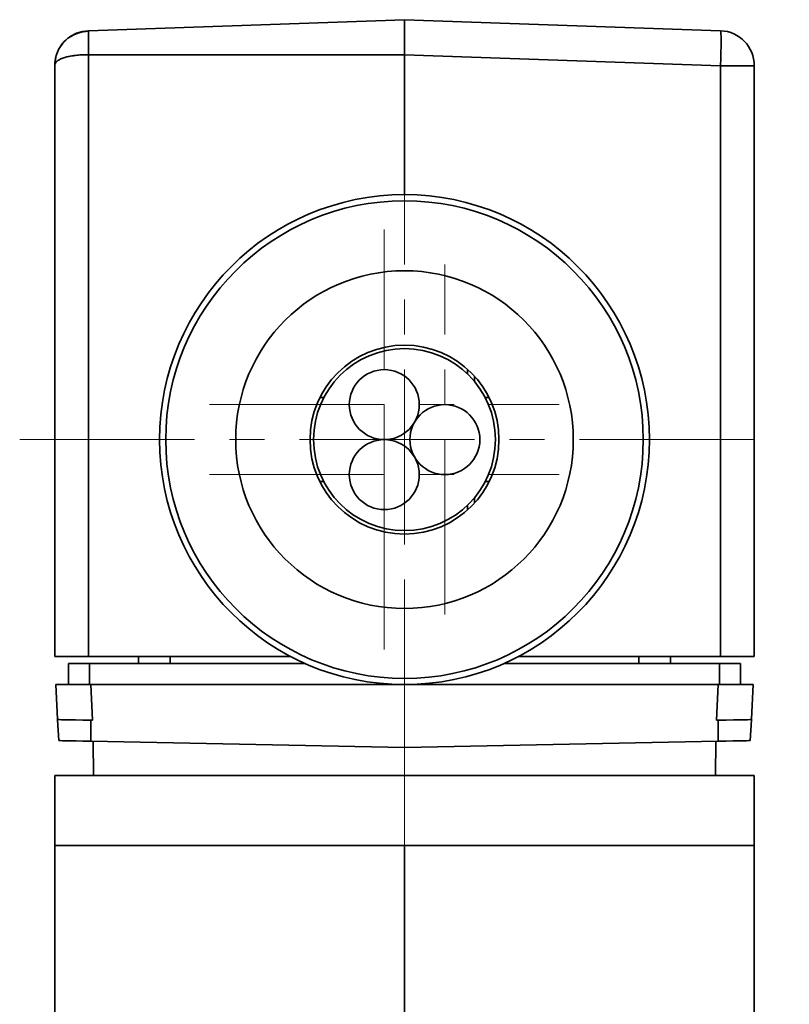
# Model space of a CAD drawing. Header units: millimetres. Extents: x 0 to 151, y 0 to 107.
# Tile 5 of 6: x 118 to 129, y 41 to 55. Entities that reach past the tile are written whole.
import ezdxf

# ---------------------------------------------------------------- set-up
doc = ezdxf.new("R2010")
doc.units = ezdxf.units.MM
doc.linetypes.add('CENTERX2', pattern=[4, 2.5, -0.5, 0.5, -0.5])
doc.layers.add('외형선', color=7, linetype='Continuous', lineweight=35)
doc.layers.add('중심선2', color=1, linetype='CENTERX2', lineweight=15)

msp = doc.modelspace()

# ---------------------------------------------------------------- linework, layer by layer
at = {"layer": '외형선'}
for p, q in [((119.43664717, 54.46519658), (123.95409965, 54.6229495)), ((128.4715494, 54.46519668), (123.95409965, 54.6229495)), ((123.95409965, 54.1231018), (119.43664717, 54.12294951)), ((119.43664717, 54.12294951), (119.4366499, 45.5229495)), ((123.95409965, 54.1231018), (128.4715494, 53.96550126)), ((123.95409965, 54.1231018), (123.95409965, 52.1229495)), ((118.95409965, 45.5229495), (118.95409966, 53.96551301)), ((128.4715494, 45.5229495), (128.4715494, 53.96550126)), ((128.95409965, 53.96550126), (128.4715494, 53.96550126)), ((128.95409965, 53.96550126), (128.95409965, 45.5229495)), ((124.85409965, 49.56103265), (124.85409965, 49.62679643)), ((124.95409965, 49.52745314), (124.95409965, 49.45361188)), ((122.74476099, 49.2229495), (122.80084339, 49.2229495)), ((125.16343831, 49.2229495), (125.10735591, 49.2229495)), ((122.74476099, 48.0229495), (122.80084339, 48.0229495)), ((125.16343831, 48.0229495), (125.10735591, 48.0229495)), ((124.95409965, 47.79228711), (124.95409965, 47.71849027)), ((124.85409965, 47.61905893), (124.85409965, 47.68486635)), ((118.95409965, 45.5229495), (119.4366499, 45.5229495)), ((119.4366499, 45.5229495), (122.32929197, 45.5229495)), ((120.15409965, 45.5229495), (120.15409965, 45.4229495)), ((120.60409965, 45.4229495), (120.60409965, 45.5229495)), ((125.57890733, 45.5229495), (128.4715494, 45.5229495)), ((127.30409965, 45.4229495), (127.30409965, 45.5229495)), ((127.75409965, 45.5229495), (127.75409965, 45.4229495)), ((128.4715494, 45.5229495), (128.95409965, 45.5229495)), ((119.15410289, 45.1229495), (119.15410289, 45.4229495)), ((119.45343486, 45.4229495), (119.15410942, 45.4229495)), ((119.45343487, 45.4229495), (119.45343487, 45.1229495)), ((119.45343487, 45.4229495), (122.53635496, 45.4229495)), ((125.37184434, 45.4229495), (128.45473539, 45.4229495)), ((128.75408993, 45.4229495), (128.45473539, 45.4229495)), ((128.45476839, 45.1229495), (128.45476839, 45.4229495)), ((128.75409642, 45.4229495), (128.75409642, 45.1229495)), ((118.96982199, 45.12294946), (118.99580442, 44.62717508)), ((119.49586214, 44.61299883), (119.46914174, 45.12294946)), ((123.95409965, 45.12294946), (119.46914174, 45.12294946)), ((128.43905757, 45.12294946), (123.95409965, 45.12294946)), ((128.43905757, 45.12294946), (128.41233717, 44.61299883)), ((128.91239488, 44.62717508), (128.93837732, 45.12294946)), ((118.99580442, 44.62717508), (118.99602618, 44.62294379)), ((128.91217313, 44.62294379), (128.91239488, 44.62717508)), ((123.95409965, 44.2229495), (119.46917765, 44.31340656)), ((119.50276906, 44.31272905), (119.5113182, 43.8229495)), ((128.43902069, 44.3134062), (123.95409965, 44.2229495)), ((128.39688111, 43.8229495), (128.40543024, 44.31272871)), ((118.95409965, 43.8229495), (118.95409965, 42.8229495)), ((123.95409965, 43.8229495), (118.95409965, 43.8229495)), ((128.95409965, 43.8229495), (123.95409965, 43.8229495)), ((128.95409965, 42.8229495), (128.95409965, 43.8229495)), ((118.95409965, 42.8229495), (118.95409965, 37.26953149)), ((121.45409965, 42.8229495), (118.95409965, 42.8229495)), ((123.95409965, 42.8229495), (121.45409965, 42.8229495)), ((123.95409965, 42.8229495), (123.95409965, 37.26953149)), ((126.45409965, 42.8229495), (123.95409965, 42.8229495)), ((128.95409965, 42.8229495), (126.45409965, 42.8229495)), ((128.95409965, 42.8229495), (128.95409965, 37.26953149))]:
    msp.add_line(p, q, dxfattribs=at)
for points in [[(123.95410587, 54.47857757), (123.95410432, 54.53988547), (123.95410276, 54.58542148), (123.95410121, 54.61346307), (123.95409965, 54.62294948)], [(119.44195502, 54.45982449), (119.35520366, 54.4495068), (119.28296012, 54.43063905), (119.22659838, 54.40806924), (119.1840727, 54.38511782), (119.14347909, 54.35701892), (119.11457712, 54.33245314), (119.08746044, 54.30544121), (119.06179173, 54.27549126)], [(119.17062034, 54.3773744), (119.18532456, 54.38711714), (119.26486759, 54.42830924), (119.34957759, 54.45445437), (119.43664717, 54.46519658)], [(123.95409965, 54.1231018), (123.95410121, 54.21988513), (123.95410276, 54.31300161), (123.95410432, 54.39892881), (123.95410587, 54.47441627)], [(123.95410587, 54.47441627), (123.95410587, 54.47857757)], [(119.06179173, 54.27549126), (119.06111695, 54.27463553), (119.03607277, 54.23982317), (119.01120185, 54.1975149), (118.99264873, 54.15735824), (118.97658968, 54.10964443), (118.96565057, 54.05509825), (118.96214375, 53.99571889)], [(119.03223216, 54.23388125), (119.06197288, 54.2757215)], [(119.06197288, 54.2757215), (119.06602272, 54.28077305)], [(118.95439376, 53.98264822), (118.96538951, 54.07115352), (118.9723502, 54.09935739)], [(118.95409965, 53.96551301), (118.95439376, 53.98264822)], [(118.96982199, 45.1229495), (118.97932212, 45.1229495), (119.00782253, 45.1229495), (119.05322055, 45.1229495), (119.11598383, 45.1229495), (119.19061202, 45.1229495), (119.2779018, 45.1229495), (119.37103255, 45.1229495), (119.46914174, 45.1229495)], [(128.43905757, 45.1229495), (128.53600071, 45.1229495), (128.63029751, 45.1229495), (128.71569166, 45.1229495), (128.79221548, 45.1229495), (128.85371171, 45.1229495), (128.90037678, 45.1229495), (128.92887718, 45.1229495), (128.93837732, 45.1229495)], [(118.99602707, 44.62292676), (118.99602618, 44.62294379)], [(118.9962539, 44.61859861), (118.99602707, 44.62292676)], [(119.46915532, 44.61332305), (119.35447644, 44.61557461), (119.25240935, 44.61752586), (119.16686098, 44.61917681), (119.09957504, 44.62052745), (119.05054048, 44.62157779), (119.01845192, 44.62232783), (119.00115448, 44.62277756), (118.9960313, 44.62292698)], [(119.01176485, 44.32263206), (118.9962539, 44.61859861)], [(119.46915517, 44.61332282), (119.46917733, 44.31763463)], [(119.49586214, 44.61299883), (119.46915517, 44.61332282)], [(128.43904589, 44.61332282), (128.41233717, 44.61299883)], [(128.43902104, 44.31763421), (128.43904589, 44.61332282)], [(128.91216947, 44.6229269), (128.9070456, 44.62277746), (128.88974828, 44.62232772), (128.85766042, 44.62157767), (128.80862686, 44.62052733), (128.74134182, 44.61917669), (128.65579386, 44.61752575), (128.55372629, 44.61557451), (128.43904574, 44.61332297)], [(128.9119353, 44.61840577), (128.89643446, 44.32263206)], [(128.91217224, 44.62292676), (128.9119353, 44.61840577)], [(128.91217313, 44.62294379), (128.91217224, 44.62292676)], [(119.01176908, 44.32263228), (119.01681313, 44.32248878), (119.03377021, 44.32205679), (119.06509132, 44.32133633), (119.11276512, 44.32032737), (119.17795449, 44.31902993), (119.26058346, 44.31744401), (119.35891438, 44.3155696), (119.46917764, 44.31340671)], [(119.46917733, 44.31763463), (119.46917765, 44.31340649)], [(128.43902069, 44.3134063), (128.54928976, 44.31556922), (128.6476239, 44.31744367), (128.73025364, 44.31902963), (128.7954419, 44.32032711), (128.84311354, 44.32133611), (128.87443235, 44.32205662), (128.89138784, 44.32248865), (128.89643169, 44.3226322)], [(128.43902069, 44.31340615), (128.43902104, 44.31763421)]]:
    msp.add_lwpolyline(points, dxfattribs=at)
for centre, radius in [((123.95409965, 48.6229495), 3.5), ((123.95409965, 48.6229495), 3.41242004), ((123.95409965, 48.6229495), 2.41257235), ((123.95409965, 48.6229495), 1.35), ((123.95409965, 48.6229495), 1.3), ((123.66542452, 49.1229495), 0.5), ((124.53144992, 48.6229495), 0.5), ((123.66542452, 48.1229495), 0.5)]:
    msp.add_circle(centre, radius, dxfattribs=at)
for centre, start, end in [((128.45409965, 53.96550126), 0, 88), ((123.66542452, 49.1229495), 90, 270), ((123.66542452, 49.1229495), 270, 90), ((124.53144992, 48.6229495), 90, 270), ((124.53144992, 48.6229495), 270, 90)]:
    msp.add_arc(centre, 0.5, start, end, dxfattribs=at)
msp.add_ellipse((128.45409965, 53.96550126), major_axis=(-0.01744975, -0.49969541), ratio=0.0348782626, start_param=1.572014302, end_param=3.1415942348, dxfattribs=at)
for points, knots in [([(119.43660418, 54.45963954), (119.43660293, 54.45931456), (119.4365886, 54.4547804), (119.43664106, 54.4411814), (119.43665285, 54.40936384), (119.43667466, 54.36651732), (119.43668753, 54.31429928), (119.43668953, 54.2547702), (119.43670103, 54.19012467), (119.43665561, 54.14533935), (119.43664717, 54.12294951)], [0, 0, 0, 0, 0.00384430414, 0.0513937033, 0.09894310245, 0.14649250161, 0.19404190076, 0.24159129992, 0.28914069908, 0.33669009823, 0.33669009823, 0.33669009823, 0.33669009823]), ([(118.95409965, 53.965504), (118.95409965, 53.98896282), (118.9570942, 54.01728452), (118.96366616, 54.04493447), (118.96494428, 54.0498185)], [0, 0, 0, 0, 0.070083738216, 0.085209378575, 0.085209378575, 0.085209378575, 0.085209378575]), ([(118.96214907, 53.99832091), (118.96724103, 54.00822132), (118.98236189, 54.02720005), (119.0188085, 54.05237472), (119.06798309, 54.07406821), (119.12788264, 54.09192853), (119.19666331, 54.10585039), (119.27248773, 54.11576657), (119.35321706, 54.1216727), (119.40880223, 54.12296619), (119.43664717, 54.12294951)], [0, 0, 0, 0, 0.06196155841, 0.12537158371, 0.18878160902, 0.25219163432, 0.31560165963, 0.37901168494, 0.44242171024, 0.50583173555, 0.50583173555, 0.50583173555, 0.50583173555]), ([(118.95409966, 53.96551301), (118.95409966, 53.9767677), (118.95675828, 53.98771343), (118.96203004, 53.99808947), (118.96214907, 53.99832091)], [0, 0, 0, 0, 0.033272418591, 0.034032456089, 0.034032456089, 0.034032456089, 0.034032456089])]:
    msp.add_open_spline(points, degree=3, knots=knots, dxfattribs=at)
msp.add_open_spline([(119.43664717, 54.46519658), (119.43665654, 54.46519691), (119.43661846, 54.46333424), (119.43660418, 54.45963954)], degree=3, dxfattribs=at)
at = {"layer": '중심선2'}
for p, q in [((123.95409965, 43.1229495), (123.95409965, 54.1229495)), ((123.66542452, 46.6229495), (123.66542452, 51.6229495)), ((124.53144992, 46.1229495), (124.53144992, 51.1229495)), ((123.66542452, 45.6229495), (123.66542452, 50.6229495)), ((121.16542452, 49.1229495), (126.16542452, 49.1229495)), ((118.45409965, 48.6229495), (129.45409965, 48.6229495)), ((121.16542452, 48.1229495), (126.16542452, 48.1229495)), ((123.95409965, 41.8229495), (123.95409965, 46.31272871)), ((123.95409965, 40.8229495), (123.95409965, 45.8229495))]:
    msp.add_line(p, q, dxfattribs=at)

doc.saveas('drawing.dxf')
